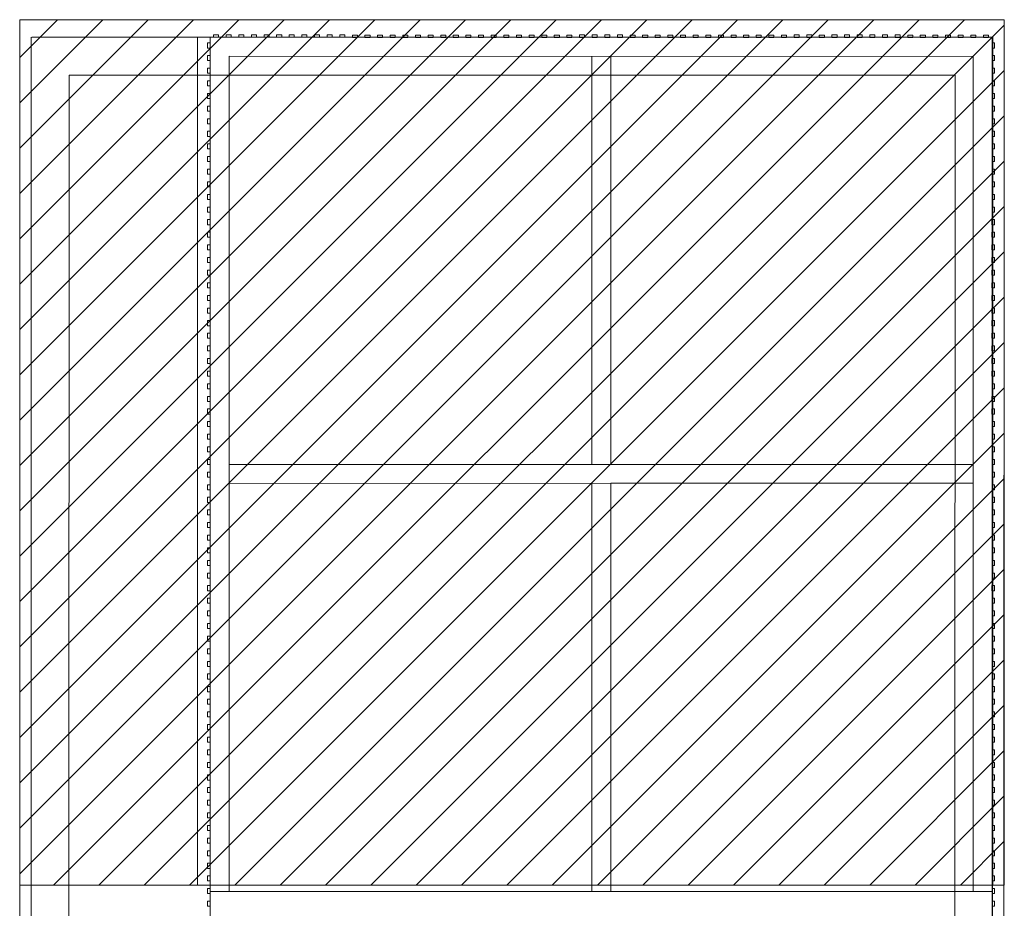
# Model space of a CAD drawing. Header units: millimetres. Extents: x -4432 to 16719, y 0 to 7071.
# Tile 16 of 17: x 2 to 3902, y 3508 to 7028. Entities that reach past the tile are written whole.
import ezdxf

# ---------------------------------------------------------------- set-up
doc = ezdxf.new("R2010")
doc.units = ezdxf.units.MM
doc.layers.add('CIVIL LAYER', color=9, linetype='Continuous', true_color=0x808080)
doc.layers.add('GREY SCALE', color=9, linetype='Continuous', lineweight=0, true_color=0x808080)

# ---------------------------------------------------------------- blocks, each defined once
blk = doc.blocks.new('FLOOR PLAN')
at = {"layer": 'GREY SCALE'}
for p, q in [((0, 0), (0.4, 7027.5)), ((0.2, 3599.3), (0.4, 7028.2)), ((0.2, 4184), (2843.4, 7027.1)), ((0.2, 4004.4), (3022.9, 7027)), ((0.2, 3824.8), (3202.4, 7027)), ((0.2, 3645.1), (3382, 7026.9)), ((0.3, 5800.5), (1227.5, 7027.7)), ((0.3, 5620.9), (1407, 7027.6)), ((0.3, 5441.3), (1586.6, 7027.6)), ((0.3, 5261.7), (1766.1, 7027.5)), ((0.3, 5082.1), (1945.7, 7027.4)), ((0.3, 4902.5), (2125.2, 7027.4)), ((0.3, 4722.8), (2304.7, 7027.3)), ((0.3, 4543.2), (2484.3, 7027.2)), ((0.3, 4363.6), (2663.8, 7027.2)), ((0.4, 7028.2), (3900.4, 7026.7)), ((0.4, 6878.2), (150.3, 7028.1)), ((0.4, 6698.6), (329.8, 7028)), ((0.4, 6519), (509.4, 7028)), ((0.4, 6339.4), (688.9, 7027.9)), ((0.4, 6159.8), (868.4, 7027.8)), ((0.4, 5980.1), (1048, 7027.8)), ((0.4, 7027.5), (3900.4, 7027.3)), ((134.4, 3599.7), (3561.5, 7026.8)), ((314, 3599.7), (3741, 7026.8)), ((3900.4, 7027.3), (3897.8, -0.2)), ((3900.4, 7026.7), (3900.4, 3599.1)), ((493.6, 3599.7), (3900.4, 7006.5)), ((45, 45), (45.4, 6958.7)), ((47.6, 6958.7), (3855.4, 6958.5)), ((704.4, 3599.6), (704.5, 6958.7)), ((704.5, 6958.7), (3855.4, 6957.5)), ((754.4, 3599.6), (754.5, 6958.7)), ((754.5, 6958.6), (3851.8, 6957.5)), ((767.9, 6958.6), (767.9, 6968.6)), ((767.9, 6968.6), (787.9, 6968.6)), ((787.9, 6958.6), (767.9, 6958.6)), ((787.9, 6968.6), (787.9, 6958.6)), ((817.9, 6958.6), (817.9, 6968.6)), ((817.9, 6968.6), (837.9, 6968.6)), ((837.9, 6958.6), (817.9, 6958.6)), ((829.4, 6968.6), (829.4, 6969)), ((829.5, 6958.6), (829.5, 6958.7)), ((837.9, 6968.6), (837.9, 6958.6)), ((867.9, 6958.6), (867.9, 6968.6)), ((867.9, 6968.6), (887.9, 6968.6)), ((887.9, 6958.6), (867.9, 6958.6)), ((887.9, 6968.6), (887.9, 6958.6)), ((917.9, 6958.6), (917.9, 6968.6)), ((917.9, 6968.6), (937.9, 6968.6)), ((937.9, 6958.6), (917.9, 6958.6)), ((937.9, 6968.6), (937.9, 6958.6)), ((967.9, 6958.6), (967.9, 6968.6)), ((967.9, 6968.6), (987.9, 6968.6)), ((987.9, 6958.6), (967.9, 6958.6)), ((987.9, 6968.6), (987.9, 6958.6)), ((1017.9, 6958.6), (1017.9, 6968.6)), ((1017.9, 6968.6), (1037.9, 6968.6)), ((1037.9, 6958.6), (1017.9, 6958.6)), ((1037.9, 6968.6), (1037.9, 6958.6)), ((1067.9, 6958.5), (1067.9, 6968.5)), ((1067.9, 6968.5), (1087.9, 6968.5)), ((1087.9, 6958.5), (1067.9, 6958.5)), ((1087.9, 6968.5), (1087.9, 6958.5)), ((1117.8, 6958.5), (1117.9, 6968.5)), ((1137.8, 6958.5), (1117.8, 6958.5)), ((1117.9, 6968.5), (1137.8, 6968.5)), ((1137.8, 6968.5), (1137.8, 6958.5)), ((1167.8, 6958.5), (1167.8, 6968.5)), ((1167.8, 6968.5), (1187.8, 6968.5)), ((1187.8, 6958.5), (1167.8, 6958.5)), ((1187.8, 6968.5), (1187.8, 6958.5)), ((1217.8, 6958.5), (1217.8, 6968.5)), ((1217.8, 6968.5), (1237.8, 6968.5)), ((1237.8, 6958.5), (1217.8, 6958.5)), ((1237.8, 6968.5), (1237.8, 6958.5)), ((1267.8, 6958.5), (1267.8, 6968.5)), ((1267.8, 6968.5), (1287.8, 6968.5)), ((1287.8, 6958.5), (1267.8, 6958.5)), ((1287.8, 6968.5), (1287.8, 6958.5)), ((1317.8, 6957.5), (1317.8, 6967.5)), ((1317.8, 6967.5), (1337.8, 6967.5)), ((1337.8, 6957.5), (1317.8, 6957.5)), ((1337.8, 6967.5), (1337.8, 6957.5)), ((1367.8, 6957.5), (1367.8, 6967.5)), ((1367.8, 6967.5), (1387.8, 6967.5)), ((1387.8, 6957.5), (1367.8, 6957.5)), ((1387.8, 6967.5), (1387.8, 6957.5)), ((1417.8, 6957.5), (1417.8, 6967.5)), ((1417.8, 6967.5), (1437.8, 6967.5)), ((1437.8, 6957.5), (1417.8, 6957.5)), ((1437.8, 6967.5), (1437.8, 6957.5)), ((1467.8, 6957.5), (1467.8, 6967.5)), ((1467.8, 6967.5), (1487.8, 6967.5)), ((1487.8, 6957.5), (1467.8, 6957.5)), ((1487.8, 6967.5), (1487.8, 6957.5)), ((1517.8, 6957.5), (1517.8, 6967.5)), ((1517.8, 6967.5), (1537.8, 6967.5)), ((1537.8, 6957.5), (1517.8, 6957.5)), ((1537.8, 6967.5), (1537.8, 6957.5)), ((1567.8, 6957.5), (1567.8, 6967.5)), ((1567.8, 6967.5), (1587.8, 6967.5)), ((1587.8, 6957.5), (1567.8, 6957.5)), ((1587.8, 6967.5), (1587.8, 6957.5)), ((1617.8, 6957.5), (1617.8, 6967.5)), ((1617.8, 6967.5), (1637.8, 6967.5)), ((1637.8, 6957.5), (1617.8, 6957.5)), ((1637.8, 6967.5), (1637.8, 6957.5)), ((1667.8, 6957.5), (1667.8, 6967.5)), ((1667.8, 6967.5), (1687.8, 6967.5)), ((1687.8, 6957.5), (1667.8, 6957.5)), ((1687.8, 6967.5), (1687.8, 6957.5)), ((1717.8, 6957.5), (1717.8, 6967.5)), ((1717.8, 6967.5), (1737.8, 6967.5)), ((1737.8, 6957.5), (1717.8, 6957.5)), ((1737.8, 6967.5), (1737.8, 6957.5)), ((1767.8, 6957.5), (1767.8, 6967.5)), ((1767.8, 6967.5), (1787.8, 6967.5)), ((1787.8, 6957.5), (1767.8, 6957.5)), ((1787.8, 6967.5), (1787.8, 6957.5)), ((1817.8, 6957.5), (1817.8, 6967.5)), ((1817.8, 6967.5), (1837.8, 6967.5)), ((1837.8, 6957.5), (1817.8, 6957.5)), ((1837.8, 6967.5), (1837.8, 6957.5)), ((1867.8, 6957.5), (1867.8, 6967.5)), ((1867.8, 6967.5), (1887.8, 6967.5)), ((1887.8, 6957.5), (1867.8, 6957.5)), ((1887.8, 6967.5), (1887.8, 6957.5)), ((1917.8, 6957.5), (1917.8, 6967.5)), ((1917.8, 6967.5), (1937.8, 6967.5)), ((1937.8, 6957.5), (1917.8, 6957.5)), ((1937.8, 6967.5), (1937.8, 6957.5)), ((1967.8, 6957.5), (1967.8, 6967.5)), ((1967.8, 6967.5), (1987.8, 6967.5)), ((1987.8, 6957.5), (1967.8, 6957.5)), ((1987.8, 6967.5), (1987.8, 6957.5)), ((2017.8, 6957.5), (2017.8, 6967.5)), ((2017.8, 6967.5), (2037.8, 6967.5)), ((2037.8, 6957.5), (2017.8, 6957.5)), ((2037.8, 6967.5), (2037.8, 6957.5)), ((2067.8, 6957.5), (2067.8, 6967.5)), ((2067.8, 6967.5), (2087.8, 6967.5)), ((2087.8, 6957.5), (2067.8, 6957.5)), ((2087.8, 6967.5), (2087.8, 6957.5)), ((2117.8, 6957.5), (2117.8, 6967.5)), ((2117.8, 6967.5), (2137.8, 6967.5)), ((2137.8, 6957.5), (2117.8, 6957.5)), ((2137.8, 6967.5), (2137.8, 6957.5)), ((2167.8, 6957.5), (2167.8, 6967.5)), ((2167.8, 6967.5), (2187.8, 6967.5)), ((2187.8, 6957.5), (2167.8, 6957.5)), ((2187.8, 6967.5), (2187.8, 6957.5)), ((2217.8, 6957.6), (2217.8, 6967.6)), ((2217.8, 6967.6), (2237.8, 6967.6)), ((2237.8, 6957.6), (2217.8, 6957.6)), ((2237.8, 6967.6), (2237.8, 6957.6)), ((2267.8, 6957.6), (2267.8, 6967.6)), ((2267.8, 6967.6), (2287.8, 6967.6)), ((2287.8, 6957.6), (2267.8, 6957.6)), ((2287.8, 6967.6), (2287.8, 6957.6)), ((2317.8, 6957.6), (2317.8, 6967.6)), ((2317.8, 6967.6), (2337.8, 6967.6)), ((2337.8, 6957.6), (2317.8, 6957.6)), ((2337.8, 6967.6), (2337.8, 6957.6)), ((2367.8, 6957.6), (2367.8, 6967.6)), ((2367.8, 6967.6), (2387.8, 6967.6)), ((2387.8, 6957.6), (2367.8, 6957.6)), ((2387.8, 6967.6), (2387.8, 6957.6)), ((2417.8, 6957.5), (2417.8, 6967.5)), ((2417.8, 6967.5), (2437.8, 6967.5)), ((2437.8, 6957.5), (2417.8, 6957.5)), ((2437.8, 6967.5), (2437.8, 6957.5)), ((2467.8, 6957.5), (2467.8, 6967.5)), ((2467.8, 6967.5), (2487.8, 6967.5)), ((2487.8, 6957.5), (2467.8, 6957.5)), ((2487.8, 6967.5), (2487.8, 6957.5)), ((2517.8, 6957.5), (2517.8, 6967.5)), ((2517.8, 6967.5), (2537.8, 6967.5)), ((2537.8, 6957.5), (2517.8, 6957.5)), ((2537.8, 6967.5), (2537.8, 6957.5)), ((2567.8, 6957.5), (2567.8, 6967.5)), ((2567.8, 6967.5), (2587.8, 6967.5)), ((2587.8, 6957.5), (2567.8, 6957.5)), ((2587.8, 6967.5), (2587.8, 6957.5)), ((2617.8, 6957.5), (2617.8, 6967.5)), ((2617.8, 6967.5), (2637.8, 6967.5)), ((2637.8, 6957.5), (2617.8, 6957.5)), ((2637.8, 6967.5), (2637.8, 6957.5)), ((2667.8, 6957.5), (2667.8, 6967.5)), ((2667.8, 6967.5), (2687.8, 6967.5)), ((2687.8, 6957.5), (2667.8, 6957.5)), ((2687.8, 6967.5), (2687.8, 6957.5)), ((2717.8, 6957.5), (2717.8, 6967.5)), ((2717.8, 6967.5), (2737.8, 6967.5)), ((2737.8, 6957.5), (2717.8, 6957.5)), ((2737.8, 6967.5), (2737.8, 6957.5)), ((2767.8, 6957.5), (2767.8, 6967.5)), ((2767.8, 6967.5), (2787.8, 6967.5)), ((2787.8, 6957.5), (2767.8, 6957.5)), ((2787.8, 6967.5), (2787.8, 6957.5)), ((2817.8, 6957.5), (2817.8, 6967.5)), ((2817.8, 6967.5), (2837.8, 6967.5)), ((2837.8, 6957.5), (2817.8, 6957.5)), ((2837.8, 6967.5), (2837.8, 6957.5)), ((2867.8, 6957.5), (2867.8, 6967.5)), ((2867.8, 6967.5), (2887.8, 6967.5)), ((2887.8, 6957.5), (2867.8, 6957.5)), ((2887.8, 6967.5), (2887.8, 6957.5)), ((2917.8, 6957.5), (2917.8, 6967.5)), ((2917.8, 6967.5), (2937.8, 6967.5)), ((2937.8, 6957.5), (2917.8, 6957.5)), ((2937.8, 6967.5), (2937.8, 6957.5)), ((2967.7, 6957.5), (2967.8, 6967.5)), ((2987.7, 6957.5), (2967.7, 6957.5)), ((2967.8, 6967.5), (2987.7, 6967.5)), ((2987.7, 6967.5), (2987.7, 6957.5)), ((3017.7, 6957.5), (3017.8, 6967.5)), ((3037.7, 6957.5), (3017.7, 6957.5)), ((3017.8, 6967.5), (3037.7, 6967.5)), ((3037.7, 6967.5), (3037.7, 6957.5)), ((3067.7, 6957.6), (3067.7, 6967.6)), ((3067.7, 6967.6), (3087.7, 6967.6)), ((3087.7, 6957.6), (3067.7, 6957.6)), ((3087.7, 6967.6), (3087.7, 6957.6)), ((3117.7, 6957.6), (3117.7, 6967.6)), ((3117.7, 6967.6), (3137.7, 6967.6)), ((3137.7, 6957.6), (3117.7, 6957.6)), ((3137.7, 6967.6), (3137.7, 6957.6)), ((3167.7, 6957.5), (3167.7, 6967.5)), ((3167.7, 6967.5), (3187.7, 6967.5)), ((3187.7, 6957.5), (3167.7, 6957.5)), ((3187.7, 6967.5), (3187.7, 6957.5)), ((3217.7, 6957.6), (3217.7, 6967.6)), ((3217.7, 6967.6), (3237.7, 6967.6)), ((3237.7, 6957.6), (3217.7, 6957.6)), ((3237.7, 6967.6), (3237.7, 6957.6)), ((3267.7, 6957.6), (3267.7, 6967.6)), ((3267.7, 6967.6), (3287.7, 6967.6)), ((3287.7, 6957.6), (3267.7, 6957.6)), ((3287.7, 6967.6), (3287.7, 6957.6)), ((3317.7, 6957.6), (3317.7, 6967.6)), ((3317.7, 6967.6), (3337.7, 6967.6)), ((3337.7, 6957.6), (3317.7, 6957.6)), ((3337.7, 6967.6), (3337.7, 6957.6)), ((3367.7, 6957.6), (3367.7, 6967.6)), ((3367.7, 6967.6), (3387.7, 6967.6)), ((3387.7, 6957.6), (3367.7, 6957.6)), ((3387.7, 6967.6), (3387.7, 6957.6)), ((3417.7, 6957.6), (3417.7, 6967.6)), ((3417.7, 6967.6), (3437.7, 6967.6)), ((3437.7, 6957.6), (3417.7, 6957.6)), ((3437.7, 6967.6), (3437.7, 6957.6)), ((3467.7, 6957.6), (3467.7, 6967.6)), ((3467.7, 6967.6), (3487.7, 6967.6)), ((3487.7, 6957.6), (3467.7, 6957.6)), ((3487.7, 6967.6), (3487.7, 6957.6)), ((3517.7, 6957.5), (3517.7, 6967.5)), ((3517.7, 6967.5), (3537.7, 6967.5)), ((3537.7, 6957.5), (3517.7, 6957.5)), ((3537.7, 6967.5), (3537.7, 6957.5)), ((3567.7, 6957.5), (3567.7, 6967.5)), ((3567.7, 6967.5), (3587.7, 6967.5)), ((3587.7, 6957.5), (3567.7, 6957.5)), ((3587.7, 6967.5), (3587.7, 6957.5)), ((3617.7, 6957.5), (3617.7, 6967.5)), ((3617.7, 6967.5), (3637.7, 6967.5)), ((3637.7, 6957.5), (3617.7, 6957.5)), ((3637.7, 6967.5), (3637.7, 6957.5)), ((3667.7, 6957.5), (3667.7, 6967.5)), ((3667.7, 6967.5), (3687.7, 6967.5)), ((3687.7, 6957.5), (3667.7, 6957.5)), ((3687.7, 6967.5), (3687.7, 6957.5)), ((3717.7, 6957.5), (3717.7, 6967.5)), ((3717.7, 6967.5), (3737.7, 6967.5)), ((3737.7, 6957.5), (3717.7, 6957.5)), ((3737.7, 6967.5), (3737.7, 6957.5)), ((3767.7, 6957.5), (3767.7, 6967.5)), ((3767.7, 6967.5), (3787.7, 6967.5)), ((3787.7, 6957.5), (3767.7, 6957.5)), ((3787.7, 6967.5), (3787.7, 6957.5)), ((3817.7, 6957.5), (3817.7, 6967.5)), ((3817.7, 6967.5), (3837.7, 6967.5)), ((3837.7, 6957.5), (3817.7, 6957.5)), ((3837.7, 6967.5), (3837.7, 6957.5)), ((3851.8, 3574.6), (3851.8, 6957.5)), ((3855.4, 6958.5), (3852.8, 44.8)), ((3855.4, 6957.5), (3855.4, 3599.6)), ((744.5, 6936), (754.5, 6936)), ((744.5, 6916), (744.5, 6936)), ((754.5, 6916), (744.5, 6916)), ((754.5, 6936), (754.5, 6916)), ((3851.8, 6936), (3861.8, 6936)), ((3851.8, 6916), (3851.8, 6936)), ((3861.8, 6916), (3851.8, 6916)), ((3861.8, 6936), (3861.8, 6916)), ((744.5, 6886), (754.5, 6886)), ((744.5, 6866), (744.5, 6886)), ((754.5, 6866), (744.5, 6866)), ((754.5, 6886), (754.5, 6866)), ((754.5, 6883.6), (754.5, 6883.6)), ((829.3, 3574.6), (829.5, 6883.6)), ((829.5, 6883.6), (3776.8, 6882.5)), ((2266.4, 5266.6), (2266.9, 6883.1)), ((2341.8, 5266.6), (2342.4, 6883.1)), ((3776.8, 3574.6), (3776.8, 6882.5)), ((3851.8, 6886), (3861.8, 6886)), ((3851.8, 6866), (3851.8, 6886)), ((3861.8, 6866), (3851.8, 6866)), ((3861.8, 6886), (3861.8, 6866)), ((3861.8, 6883.6), (3861.8, 6883.6)), ((673.2, 3599.7), (3900.4, 6826.9)), ((744.5, 6836), (754.5, 6836)), ((744.5, 6816), (744.5, 6836)), ((754.5, 6836), (754.5, 6816)), ((3851.8, 6836), (3861.8, 6836)), ((3851.8, 6816), (3851.8, 6836)), ((3861.8, 6836), (3861.8, 6816)), ((195, 195), (195.4, 6808.7)), ((195.4, 6808.7), (3705.3, 6808.5)), ((754.5, 6816), (744.5, 6816)), ((3705.3, 6808.5), (3702.9, 194.8)), ((3861.8, 6816), (3851.8, 6816)), ((744.5, 6786), (754.5, 6786)), ((744.5, 6766), (744.5, 6786)), ((754.5, 6766), (744.5, 6766)), ((754.5, 6786), (754.5, 6766)), ((3851.8, 6786), (3861.8, 6786)), ((3851.8, 6766), (3851.8, 6786)), ((3861.8, 6766), (3851.8, 6766)), ((3861.8, 6786), (3861.8, 6766)), ((744.5, 6736), (754.5, 6736)), ((744.5, 6716), (744.5, 6736)), ((754.5, 6716), (744.5, 6716)), ((754.5, 6736), (754.5, 6716)), ((3851.8, 6736), (3861.8, 6736)), ((3851.8, 6716), (3851.8, 6736)), ((3861.8, 6716), (3851.8, 6716)), ((3861.8, 6736), (3861.8, 6716)), ((744.5, 6686), (754.5, 6686)), ((744.5, 6666), (744.5, 6686)), ((754.5, 6686), (754.5, 6666)), ((3851.8, 6686), (3861.8, 6686)), ((3851.8, 6666), (3851.8, 6686)), ((3861.8, 6686), (3861.8, 6666)), ((754.5, 6666), (744.5, 6666)), ((744.5, 6636), (754.5, 6636)), ((744.5, 6616), (744.5, 6636)), ((754.5, 6636), (754.5, 6616)), ((852.8, 3599.7), (3900.4, 6647.3)), ((3861.8, 6666), (3851.8, 6666)), ((3851.8, 6636), (3861.8, 6636)), ((3851.8, 6616), (3851.8, 6636)), ((3861.8, 6636), (3861.8, 6616)), ((754.5, 6616), (744.5, 6616)), ((3861.8, 6616), (3851.8, 6616)), ((744.5, 6586), (754.5, 6586)), ((744.5, 6566), (744.5, 6586)), ((754.5, 6566), (744.5, 6566)), ((754.5, 6586), (754.5, 6566)), ((3851.8, 6586), (3861.8, 6586)), ((3851.8, 6566), (3851.8, 6586)), ((3861.8, 6566), (3851.8, 6566)), ((3861.8, 6586), (3861.8, 6566)), ((744.5, 6536), (754.5, 6536)), ((744.5, 6516), (744.5, 6536)), ((754.5, 6516), (744.5, 6516)), ((754.5, 6536), (754.5, 6516)), ((3851.8, 6536), (3861.8, 6536)), ((3851.8, 6516), (3851.8, 6536)), ((3861.8, 6516), (3851.8, 6516)), ((3861.8, 6536), (3861.8, 6516)), ((744.5, 6486), (754.5, 6486)), ((744.5, 6466), (744.5, 6486)), ((754.5, 6486), (754.5, 6466)), ((3851.8, 6486), (3861.8, 6486)), ((3851.8, 6466), (3851.8, 6486)), ((3861.8, 6486), (3861.8, 6466)), ((754.5, 6466), (744.5, 6466)), ((744.5, 6436), (754.5, 6436)), ((744.5, 6416), (744.5, 6436)), ((754.5, 6436), (754.5, 6416)), ((1032.4, 3599.7), (3900.4, 6467.7)), ((3861.8, 6466), (3851.8, 6466)), ((3851.8, 6436), (3861.8, 6436)), ((3851.8, 6416), (3851.8, 6436)), ((3861.8, 6436), (3861.8, 6416)), ((754.5, 6416), (744.5, 6416)), ((3861.8, 6416), (3851.8, 6416)), ((744.5, 6386), (754.5, 6386)), ((744.5, 6366), (744.5, 6386)), ((754.5, 6366), (744.5, 6366)), ((754.5, 6386), (754.5, 6366)), ((3851.8, 6386), (3861.8, 6386)), ((3851.8, 6366), (3851.8, 6386)), ((3861.8, 6366), (3851.8, 6366)), ((3861.8, 6386), (3861.8, 6366)), ((744.5, 6336), (754.5, 6336)), ((744.5, 6316), (744.5, 6336)), ((754.5, 6336), (754.5, 6316)), ((3851.8, 6336), (3861.8, 6336)), ((3851.8, 6316), (3851.8, 6336)), ((3861.8, 6336), (3861.8, 6316)), ((754.5, 6316), (744.5, 6316)), ((744.5, 6286), (754.5, 6286)), ((744.5, 6266), (744.5, 6286)), ((754.5, 6286), (754.5, 6266)), ((1212, 3599.7), (3900.4, 6288.1)), ((3861.8, 6316), (3851.8, 6316)), ((3851.8, 6286), (3861.8, 6286)), ((3851.8, 6266), (3851.8, 6286)), ((3861.8, 6286), (3861.8, 6266)), ((754.5, 6266), (744.5, 6266)), ((3861.8, 6266), (3851.8, 6266)), ((744.4, 6236), (754.4, 6236)), ((744.4, 6216), (744.4, 6236)), ((754.4, 6216), (744.4, 6216)), ((754.4, 6236), (754.4, 6216)), ((3851.7, 6236), (3861.7, 6236)), ((3851.7, 6216), (3851.7, 6236)), ((3861.7, 6216), (3851.7, 6216)), ((3861.7, 6236), (3861.7, 6216)), ((744.4, 6186), (754.4, 6186)), ((744.4, 6166), (744.4, 6186)), ((754.4, 6166), (744.4, 6166)), ((754.4, 6186), (754.4, 6166)), ((3851.7, 6186), (3861.7, 6186)), ((3851.7, 6166), (3851.7, 6186)), ((3861.7, 6166), (3851.7, 6166)), ((3861.7, 6186), (3861.7, 6166)), ((744.4, 6136), (754.4, 6136)), ((744.4, 6116), (744.4, 6136)), ((754.4, 6136), (754.4, 6116)), ((3851.7, 6136), (3861.7, 6136)), ((3851.7, 6116), (3851.7, 6136)), ((3861.7, 6136), (3861.7, 6116)), ((754.4, 6116), (744.4, 6116)), ((744.4, 6086), (754.4, 6086)), ((744.4, 6066), (744.4, 6086)), ((754.4, 6086), (754.4, 6066)), ((1391.6, 3599.6), (3900.4, 6108.5)), ((3861.7, 6116), (3851.7, 6116)), ((3851.7, 6086), (3861.7, 6086)), ((3851.7, 6066), (3851.7, 6086)), ((3861.7, 6086), (3861.7, 6066)), ((754.4, 6066), (744.4, 6066)), ((3861.7, 6066), (3851.7, 6066)), ((744.4, 6036), (754.4, 6036)), ((744.4, 6016), (744.4, 6036)), ((754.4, 6016), (744.4, 6016)), ((754.4, 6036), (754.4, 6016)), ((3851.7, 6036), (3861.7, 6036)), ((3851.7, 6016), (3851.7, 6036)), ((3861.7, 6016), (3851.7, 6016)), ((3861.7, 6036), (3861.7, 6016)), ((744.4, 5986), (754.4, 5986)), ((744.4, 5966), (744.4, 5986)), ((754.4, 5986), (754.4, 5966)), ((3851.7, 5986), (3861.7, 5986)), ((3851.7, 5966), (3851.7, 5986)), ((3861.7, 5986), (3861.7, 5966)), ((754.4, 5966), (744.4, 5966)), ((744.4, 5936), (754.4, 5936)), ((744.4, 5916), (744.4, 5936)), ((754.4, 5936), (754.4, 5916)), ((1571.1, 3599.6), (3900.4, 5928.9)), ((3861.7, 5966), (3851.7, 5966)), ((3851.7, 5936), (3861.7, 5936)), ((3851.7, 5916), (3851.7, 5936)), ((3861.7, 5936), (3861.7, 5916)), ((754.4, 5916), (744.4, 5916)), ((3861.7, 5916), (3851.7, 5916)), ((744.4, 5886), (754.4, 5886)), ((744.4, 5866), (744.4, 5886)), ((754.4, 5866), (744.4, 5866)), ((754.4, 5886), (754.4, 5866)), ((3851.7, 5886), (3861.7, 5886)), ((3851.7, 5866), (3851.7, 5886)), ((3861.7, 5866), (3851.7, 5866)), ((3861.7, 5886), (3861.7, 5866)), ((744.4, 5836), (754.4, 5836)), ((744.4, 5816), (744.4, 5836)), ((754.4, 5816), (744.4, 5816)), ((754.4, 5836), (754.4, 5816)), ((3851.7, 5836), (3861.7, 5836)), ((3851.7, 5816), (3851.7, 5836)), ((3861.7, 5816), (3851.7, 5816)), ((3861.7, 5836), (3861.7, 5816)), ((744.4, 5786), (754.4, 5786)), ((744.4, 5766), (744.4, 5786)), ((754.4, 5786), (754.4, 5766)), ((3851.7, 5786), (3861.7, 5786)), ((3851.7, 5766), (3851.7, 5786)), ((3861.7, 5786), (3861.7, 5766)), ((754.4, 5766), (744.4, 5766)), ((744.4, 5736), (754.4, 5736)), ((744.4, 5716), (744.4, 5736)), ((754.4, 5736), (754.4, 5716)), ((1750.7, 3599.6), (3900.4, 5749.3)), ((3861.7, 5766), (3851.7, 5766)), ((3851.7, 5736), (3861.7, 5736)), ((3851.7, 5716), (3851.7, 5736)), ((3861.7, 5736), (3861.7, 5716)), ((754.4, 5716), (744.4, 5716)), ((3861.7, 5716), (3851.7, 5716)), ((744.4, 5686), (754.4, 5686)), ((744.4, 5666), (744.4, 5686)), ((754.4, 5666), (744.4, 5666)), ((754.4, 5686), (754.4, 5666)), ((3851.7, 5686), (3861.7, 5686)), ((3851.7, 5666), (3851.7, 5686)), ((3861.7, 5666), (3851.7, 5666)), ((3861.7, 5686), (3861.7, 5666)), ((744.4, 5636), (754.4, 5636)), ((744.4, 5616), (744.4, 5636)), ((754.4, 5636), (754.4, 5616)), ((3851.7, 5636), (3861.7, 5636)), ((3851.7, 5616), (3851.7, 5636)), ((3861.7, 5636), (3861.7, 5616)), ((754.4, 5616), (744.4, 5616)), ((744.5, 5586), (754.5, 5586)), ((744.5, 5566), (744.5, 5586)), ((754.5, 5586), (754.5, 5566)), ((3861.7, 5616), (3851.7, 5616)), ((3851.8, 5586), (3861.8, 5586)), ((3851.8, 5566), (3851.8, 5586)), ((3861.8, 5586), (3861.8, 5566)), ((754.5, 5566), (744.5, 5566)), ((1930.3, 3599.6), (3900.4, 5569.7)), ((3861.8, 5566), (3851.8, 5566)), ((744.4, 5536), (754.4, 5536)), ((744.4, 5516), (744.4, 5536)), ((754.4, 5516), (744.4, 5516)), ((754.4, 5536), (754.4, 5516)), ((3851.7, 5536), (3861.7, 5536)), ((3851.7, 5516), (3851.7, 5536)), ((3861.7, 5516), (3851.7, 5516)), ((3861.7, 5536), (3861.7, 5516)), ((744.4, 5486), (754.4, 5486)), ((744.4, 5466), (744.4, 5486)), ((754.4, 5466), (744.4, 5466)), ((754.4, 5486), (754.4, 5466)), ((3851.7, 5486), (3861.7, 5486)), ((3851.7, 5466), (3851.7, 5486)), ((3861.7, 5466), (3851.7, 5466)), ((3861.7, 5486), (3861.7, 5466)), ((744.5, 5436), (754.5, 5436)), ((744.5, 5416), (744.5, 5436)), ((754.5, 5436), (754.5, 5416)), ((3851.8, 5436), (3861.8, 5436)), ((3851.8, 5416), (3851.8, 5436)), ((3861.8, 5436), (3861.8, 5416)), ((754.5, 5416), (744.5, 5416)), ((744.5, 5386), (754.5, 5386)), ((744.5, 5366), (744.5, 5386)), ((754.5, 5386), (754.5, 5366)), ((2109.9, 3599.6), (3900.4, 5390.1)), ((3861.8, 5416), (3851.8, 5416)), ((3851.8, 5386), (3861.8, 5386)), ((3851.8, 5366), (3851.8, 5386)), ((3861.8, 5386), (3861.8, 5366)), ((754.5, 5366), (744.5, 5366)), ((3861.8, 5366), (3851.8, 5366)), ((744.5, 5336), (754.5, 5336)), ((744.5, 5316), (744.5, 5336)), ((754.5, 5316), (744.5, 5316)), ((754.4, 5316.6), (754.4, 5316.6)), ((754.5, 5336), (754.5, 5316)), ((3851.8, 5336), (3861.8, 5336)), ((3851.8, 5316), (3851.8, 5336)), ((3861.8, 5316), (3851.8, 5316)), ((3861.7, 5316.6), (3861.7, 5316.6)), ((3861.8, 5336), (3861.8, 5316)), ((744.5, 5286), (754.5, 5286)), ((744.5, 5266), (744.5, 5286)), ((754.5, 5266), (744.5, 5266)), ((754.5, 5286), (754.5, 5266)), ((829.4, 5266.6), (2341.8, 5266.1)), ((2341.8, 5266.6), (3776.8, 5266.6)), ((3851.8, 5286), (3861.8, 5286)), ((3851.8, 5266), (3851.8, 5286)), ((3861.8, 5266), (3851.8, 5266)), ((3861.8, 5286), (3861.8, 5266)), ((744.5, 5236), (754.5, 5236)), ((744.5, 5216), (744.5, 5236)), ((754.5, 5236), (754.5, 5216)), ((3851.8, 5236), (3861.8, 5236)), ((3851.8, 5216), (3851.8, 5236)), ((3861.8, 5236), (3861.8, 5216)), ((754.5, 5216), (744.5, 5216)), ((829.4, 5191.6), (2341.8, 5191.1)), ((2266, 3574.6), (2266.4, 5191.6)), ((2289.5, 3599.6), (3900.4, 5210.5)), ((2341.2, 3574.6), (2341.8, 5191.6)), ((2341.8, 5191.6), (3776.8, 5191.6)), ((3861.8, 5216), (3851.8, 5216)), ((744.5, 5186), (754.5, 5186)), ((744.5, 5166), (744.5, 5186)), ((754.5, 5166), (744.5, 5166)), ((754.5, 5186), (754.5, 5166)), ((3851.8, 5186), (3861.8, 5186)), ((3851.8, 5166), (3851.8, 5186)), ((3861.8, 5166), (3851.8, 5166)), ((3861.8, 5186), (3861.8, 5166)), ((744.5, 5136), (754.5, 5136)), ((744.5, 5116), (744.5, 5136)), ((754.5, 5116), (744.5, 5116)), ((754.5, 5136), (754.5, 5116)), ((3851.8, 5136), (3861.8, 5136)), ((3851.8, 5116), (3851.8, 5136)), ((3861.8, 5116), (3851.8, 5116)), ((3861.8, 5136), (3861.8, 5116)), ((744.5, 5086), (754.5, 5086)), ((744.5, 5066), (744.5, 5086)), ((754.5, 5086), (754.5, 5066)), ((3851.8, 5086), (3861.8, 5086)), ((3851.8, 5066), (3851.8, 5086)), ((3861.8, 5086), (3861.8, 5066)), ((754.5, 5066), (744.5, 5066)), ((744.5, 5036), (754.5, 5036)), ((744.5, 5016.1), (744.5, 5036)), ((754.5, 5036), (754.5, 5016)), ((3861.8, 5066), (3851.8, 5066)), ((3851.8, 5036), (3861.8, 5036)), ((3851.8, 5016.1), (3851.8, 5036)), ((3861.8, 5036), (3861.8, 5016)), ((754.5, 5016), (744.5, 5016.1)), ((2469.1, 3599.6), (3900.4, 5030.9)), ((3861.8, 5016), (3851.8, 5016.1)), ((744.5, 4986.1), (754.5, 4986.1)), ((744.5, 4966.1), (744.5, 4986.1)), ((754.5, 4966.1), (744.5, 4966.1)), ((754.5, 4986.1), (754.5, 4966.1)), ((3851.8, 4986.1), (3861.8, 4986.1)), ((3851.8, 4966.1), (3851.8, 4986.1)), ((3861.8, 4966.1), (3851.8, 4966.1)), ((3861.8, 4986.1), (3861.8, 4966.1)), ((744.5, 4936.1), (754.5, 4936.1)), ((744.5, 4916.1), (744.5, 4936.1)), ((754.5, 4916.1), (744.5, 4916.1)), ((754.5, 4936.1), (754.5, 4916.1)), ((3851.8, 4936.1), (3861.8, 4936.1)), ((3851.8, 4916.1), (3851.8, 4936.1)), ((3861.8, 4916.1), (3851.8, 4916.1)), ((3861.8, 4936.1), (3861.8, 4916.1)), ((744.5, 4886.1), (754.5, 4886.1)), ((744.5, 4866.1), (744.5, 4886.1)), ((754.5, 4886.1), (754.5, 4866.1)), ((3851.8, 4886.1), (3861.8, 4886.1)), ((3851.8, 4866.1), (3851.8, 4886.1)), ((3861.8, 4886.1), (3861.8, 4866.1)), ((754.5, 4866.1), (744.5, 4866.1)), ((2648.7, 3599.6), (3900.4, 4851.3)), ((3861.8, 4866.1), (3851.8, 4866.1)), ((744.5, 4836.1), (754.5, 4836.1)), ((744.5, 4816.1), (744.5, 4836.1)), ((754.5, 4816.1), (744.5, 4816.1)), ((754.5, 4836.1), (754.5, 4816.1)), ((3851.8, 4836.1), (3861.8, 4836.1)), ((3851.8, 4816.1), (3851.8, 4836.1)), ((3861.8, 4816.1), (3851.8, 4816.1)), ((3861.8, 4836.1), (3861.8, 4816.1)), ((744.4, 4786.1), (754.4, 4786.1)), ((744.4, 4766.1), (744.4, 4786.1)), ((754.4, 4766.1), (744.4, 4766.1)), ((754.4, 4786.1), (754.4, 4766.1)), ((3851.7, 4786.1), (3861.7, 4786.1)), ((3851.7, 4766.1), (3851.7, 4786.1)), ((3861.7, 4766.1), (3851.7, 4766.1)), ((3861.7, 4786.1), (3861.7, 4766.1)), ((744.5, 4736.1), (754.5, 4736.1)), ((744.5, 4716.1), (744.5, 4736.1)), ((754.5, 4736.1), (754.5, 4716.1)), ((3851.8, 4736.1), (3861.8, 4736.1)), ((3851.8, 4716.1), (3851.8, 4736.1)), ((3861.8, 4736.1), (3861.8, 4716.1)), ((754.5, 4716.1), (744.5, 4716.1)), ((744.5, 4686.1), (754.5, 4686.1)), ((744.5, 4666.1), (744.5, 4686.1)), ((754.5, 4686.1), (754.5, 4666.1)), ((3861.8, 4716.1), (3851.8, 4716.1)), ((3851.8, 4686.1), (3861.8, 4686.1)), ((3851.8, 4666.1), (3851.8, 4686.1)), ((3861.8, 4686.1), (3861.8, 4666.1)), ((754.5, 4666.1), (744.5, 4666.1)), ((2828.3, 3599.6), (3900.4, 4671.7)), ((3861.8, 4666.1), (3851.8, 4666.1)), ((744.5, 4636.1), (754.5, 4636.1)), ((744.5, 4616.1), (744.5, 4636.1)), ((754.5, 4616.1), (744.5, 4616.1)), ((754.5, 4636.1), (754.5, 4616.1)), ((3851.8, 4636.1), (3861.8, 4636.1)), ((3851.8, 4616.1), (3851.8, 4636.1)), ((3861.8, 4616.1), (3851.8, 4616.1)), ((3861.8, 4636.1), (3861.8, 4616.1)), ((744.5, 4586.1), (754.5, 4586.1)), ((744.5, 4566.1), (744.5, 4586.1)), ((754.5, 4566.1), (744.5, 4566.1)), ((754.5, 4586.1), (754.5, 4566.1)), ((3851.8, 4586.1), (3861.8, 4586.1)), ((3851.8, 4566.1), (3851.8, 4586.1)), ((3861.8, 4566.1), (3851.8, 4566.1)), ((3861.8, 4586.1), (3861.8, 4566.1)), ((744.5, 4536.1), (754.5, 4536.1)), ((744.5, 4516.1), (744.5, 4536.1)), ((754.5, 4536.1), (754.5, 4516.1)), ((3851.8, 4536.1), (3861.8, 4536.1)), ((3851.8, 4516.1), (3851.8, 4536.1)), ((3861.8, 4536.1), (3861.8, 4516.1)), ((754.5, 4516.1), (744.5, 4516.1)), ((744.5, 4486.1), (754.5, 4486.1)), ((744.5, 4466.1), (744.5, 4486.1)), ((754.5, 4486.1), (754.5, 4466.1)), ((3007.9, 3599.5), (3900.4, 4492.1)), ((3861.8, 4516.1), (3851.8, 4516.1)), ((3851.8, 4486.1), (3861.8, 4486.1)), ((3851.8, 4466.1), (3851.8, 4486.1)), ((3861.8, 4486.1), (3861.8, 4466.1)), ((754.5, 4466.1), (744.5, 4466.1)), ((3861.8, 4466.1), (3851.8, 4466.1)), ((744.5, 4436.1), (754.5, 4436.1)), ((744.5, 4416.1), (744.5, 4436.1)), ((754.5, 4416.1), (744.5, 4416.1)), ((754.5, 4436.1), (754.5, 4416.1)), ((3851.8, 4436.1), (3861.8, 4436.1)), ((3851.8, 4416.1), (3851.8, 4436.1)), ((3861.8, 4416.1), (3851.8, 4416.1)), ((3861.8, 4436.1), (3861.8, 4416.1)), ((744.5, 4386.1), (754.5, 4386.1)), ((744.5, 4366.1), (744.5, 4386.1)), ((754.5, 4386.1), (754.5, 4366.1)), ((3851.8, 4386.1), (3861.8, 4386.1)), ((3851.8, 4366.1), (3851.8, 4386.1)), ((3861.8, 4386.1), (3861.8, 4366.1)), ((754.5, 4366.1), (744.5, 4366.1)), ((744.5, 4336.1), (754.5, 4336.1)), ((744.5, 4316.1), (744.5, 4336.1)), ((754.5, 4336.1), (754.5, 4316.1)), ((3861.8, 4366.1), (3851.8, 4366.1)), ((3851.8, 4336.1), (3861.8, 4336.1)), ((3851.8, 4316.1), (3851.8, 4336.1)), ((3861.8, 4336.1), (3861.8, 4316.1)), ((754.5, 4316.1), (744.5, 4316.1)), ((3187.5, 3599.5), (3900.4, 4312.5)), ((3861.8, 4316.1), (3851.8, 4316.1)), ((744.5, 4286.1), (754.5, 4286.1)), ((744.5, 4266.1), (744.5, 4286.1)), ((754.5, 4266.1), (744.5, 4266.1)), ((754.5, 4286.1), (754.5, 4266.1)), ((3851.8, 4286.1), (3861.8, 4286.1)), ((3851.8, 4266.1), (3851.8, 4286.1)), ((3861.8, 4266.1), (3851.8, 4266.1)), ((3861.8, 4286.1), (3861.8, 4266.1)), ((744.5, 4236.1), (754.5, 4236.1)), ((744.5, 4216.1), (744.5, 4236.1)), ((754.5, 4216.1), (744.5, 4216.1)), ((754.5, 4236.1), (754.5, 4216.1)), ((3851.8, 4236.1), (3861.8, 4236.1)), ((3851.8, 4216.1), (3851.8, 4236.1)), ((3861.8, 4216.1), (3851.8, 4216.1)), ((3861.8, 4236.1), (3861.8, 4216.1)), ((744.5, 4186.1), (754.5, 4186.1)), ((744.5, 4166.1), (744.5, 4186.1)), ((754.5, 4186.1), (754.5, 4166.1)), ((3851.8, 4186.1), (3861.8, 4186.1)), ((3851.8, 4166.1), (3851.8, 4186.1)), ((3861.8, 4186.1), (3861.8, 4166.1)), ((754.5, 4166.1), (744.5, 4166.1)), ((744.5, 4136.1), (754.5, 4136.1)), ((744.5, 4116.1), (744.5, 4136.1)), ((754.5, 4136.1), (754.5, 4116.1)), ((3861.8, 4166.1), (3851.8, 4166.1)), ((3851.8, 4136.1), (3861.8, 4136.1)), ((3851.8, 4116.1), (3851.8, 4136.1)), ((3861.8, 4136.1), (3861.8, 4116.1)), ((754.5, 4116.1), (744.5, 4116.1)), ((3367.1, 3599.5), (3900.4, 4132.8)), ((3861.8, 4116.1), (3851.8, 4116.1)), ((744.5, 4086.1), (754.5, 4086.1)), ((744.5, 4066.1), (744.5, 4086.1)), ((754.5, 4066.1), (744.5, 4066.1)), ((754.5, 4086.1), (754.5, 4066.1)), ((3851.8, 4086.1), (3861.8, 4086.1)), ((3851.8, 4066.1), (3851.8, 4086.1)), ((3861.8, 4066.1), (3851.8, 4066.1)), ((3861.8, 4086.1), (3861.8, 4066.1)), ((744.5, 4036.1), (754.5, 4036.1)), ((744.5, 4016.1), (744.5, 4036.1)), ((754.5, 4036.1), (754.5, 4016.1)), ((3851.8, 4036.1), (3861.8, 4036.1)), ((3851.8, 4016.1), (3851.8, 4036.1)), ((3861.8, 4036.1), (3861.8, 4016.1)), ((754.5, 4016.1), (744.5, 4016.1)), ((744.5, 3986.1), (754.5, 3986.1)), ((744.5, 3966.1), (744.5, 3986.1)), ((754.5, 3986.1), (754.5, 3966.1)), ((3861.8, 4016.1), (3851.8, 4016.1)), ((3851.8, 3986.1), (3861.8, 3986.1)), ((3851.8, 3966.1), (3851.8, 3986.1)), ((3861.8, 3986.1), (3861.8, 3966.1)), ((754.5, 3966.1), (744.5, 3966.1)), ((3546.7, 3599.5), (3900.4, 3953.2)), ((3861.8, 3966.1), (3851.8, 3966.1)), ((744.5, 3936.1), (754.5, 3936.1)), ((744.5, 3916.1), (744.5, 3936.1)), ((754.5, 3916.1), (744.5, 3916.1)), ((754.5, 3936.1), (754.5, 3916.1)), ((3851.8, 3936.1), (3861.8, 3936.1)), ((3851.8, 3916.1), (3851.8, 3936.1)), ((3861.8, 3916.1), (3851.8, 3916.1)), ((3861.8, 3936.1), (3861.8, 3916.1)), ((744.5, 3886.1), (754.5, 3886.1)), ((744.5, 3866.1), (744.5, 3886.1)), ((754.5, 3866.1), (744.5, 3866.1)), ((754.5, 3886.1), (754.5, 3866.1)), ((3851.8, 3886.1), (3861.8, 3886.1)), ((3851.8, 3866.1), (3851.8, 3886.1)), ((3861.8, 3866.1), (3851.8, 3866.1)), ((3861.8, 3886.1), (3861.8, 3866.1)), ((744.5, 3836.1), (754.5, 3836.1)), ((744.5, 3816.1), (744.5, 3836.1)), ((754.5, 3836.1), (754.5, 3816.1)), ((3851.8, 3836.1), (3861.8, 3836.1)), ((3851.8, 3816.1), (3851.8, 3836.1)), ((3861.8, 3836.1), (3861.8, 3816.1)), ((754.5, 3816.1), (744.5, 3816.1)), ((744.5, 3786.1), (754.5, 3786.1)), ((744.5, 3766.1), (744.5, 3786.1)), ((754.5, 3786.1), (754.5, 3766.1)), ((3861.8, 3816.1), (3851.8, 3816.1)), ((3851.8, 3786.1), (3861.8, 3786.1)), ((3851.8, 3766.1), (3851.8, 3786.1)), ((3861.8, 3786.1), (3861.8, 3766.1)), ((754.5, 3766.1), (744.5, 3766.1)), ((3726.3, 3599.5), (3900.4, 3773.6)), ((3861.8, 3766.1), (3851.8, 3766.1)), ((744.5, 3736.1), (754.5, 3736.1)), ((744.5, 3716.1), (744.5, 3736.1)), ((754.5, 3716.1), (744.5, 3716.1)), ((754.5, 3736.1), (754.5, 3716.1)), ((3851.8, 3736.1), (3861.8, 3736.1)), ((3851.8, 3716.1), (3851.8, 3736.1)), ((3861.8, 3716.1), (3851.8, 3716.1)), ((3861.8, 3736.1), (3861.8, 3716.1)), ((744.5, 3686.1), (754.5, 3686.1)), ((744.5, 3666.1), (744.5, 3686.1)), ((754.5, 3686.1), (754.5, 3666.1)), ((3851.8, 3686.1), (3861.8, 3686.1)), ((3851.8, 3666.1), (3851.8, 3686.1)), ((3861.8, 3686.1), (3861.8, 3666.1)), ((754.5, 3666.1), (744.5, 3666.1)), ((744.5, 3636.1), (754.5, 3636.1)), ((744.5, 3616.1), (744.5, 3636.1)), ((754.5, 3636.1), (754.5, 3616.1)), ((3861.8, 3666.1), (3851.8, 3666.1)), ((3851.8, 3636.1), (3861.8, 3636.1)), ((3851.8, 3616.1), (3851.8, 3636.1)), ((3861.8, 3636.1), (3861.8, 3616.1)), ((3900.4, 3599.1), (0.2, 3599.3)), ((804.4, 3599.6), (704.4, 3599.1)), ((754.5, 3616.1), (744.5, 3616.1)), ((3851.8, 3599.6), (754.4, 3599.6)), ((3751.8, 3599.6), (754.4, 3599.1)), ((754.4, 3599.6), (754.4, 3499.1)), ((3751.9, 3599.6), (804.4, 3599.6)), ((3851.8, 3599.6), (3751.9, 3599.6)), ((3861.8, 3616.1), (3851.8, 3616.1)), ((3855.4, 3599.6), (3851.8, 3599.6)), ((3851.8, 3599.6), (3851.8, 44.8)), ((744.5, 3586.1), (754.5, 3586.1)), ((744.5, 3566.1), (744.5, 3586.1)), ((754.5, 3566.1), (744.5, 3566.1)), ((754.4, 44.6), (754.4, 3574.6)), ((754.4, 3574.6), (3851.8, 3574.6)), ((754.5, 3586.1), (754.5, 3566.1)), ((3776.8, 3574.6), (3776.8, 3574.6)), ((3851.8, 3574.6), (3851.7, 44.8)), ((3851.8, 3586.1), (3861.8, 3586.1)), ((3851.8, 3566.1), (3851.8, 3586.1)), ((3861.8, 3566.1), (3851.8, 3566.1)), ((3861.8, 3586.1), (3861.8, 3566.1)), ((744.5, 3536.1), (754.5, 3536.1)), ((744.5, 3516.1), (744.5, 3536.1)), ((754.5, 3516.1), (744.5, 3516.1)), ((754.5, 3536.1), (754.5, 3516.1)), ((3851.8, 3536.1), (3861.8, 3536.1)), ((3851.8, 3516.1), (3851.8, 3536.1)), ((3861.8, 3516.1), (3851.8, 3516.1)), ((3861.8, 3536.1), (3861.8, 3516.1))]:
    blk.add_line(p, q, dxfattribs=at)

msp = doc.modelspace()

# ---------------------------------------------------------------- block references
at = {"layer": 'CIVIL LAYER'}
msp.add_blockref('FLOOR PLAN', (1.5, 0), dxfattribs=at)

doc.saveas('drawing.dxf')
